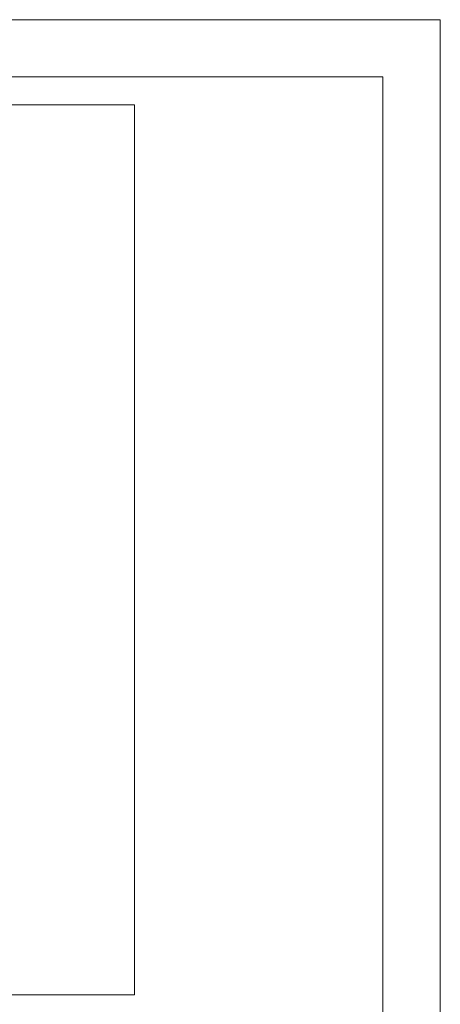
# Model space of a CAD drawing. Header units: millimetres. Extents: x 739 to 2359, y 424 to 1114.
# Tile 64 of 64: x 2289 to 2359, y 949 to 1114. Entities that reach past the tile are written whole.
import ezdxf

# ---------------------------------------------------------------- set-up
doc = ezdxf.new("R2010")
doc.units = ezdxf.units.MM
doc.layers.add('2细线层', color=4, linetype='Continuous')
doc.layers.add('5', color=7, linetype='Continuous', lineweight=35)
doc.styles.add('PC_TEXTSTYLE', font='ISOCP.SHX', dxfattribs={"width": 0.707, "bigfont": 'GBCBIG.SHX'})

msp = doc.modelspace()

# ---------------------------------------------------------------- linework, layer by layer
at = {"layer": '5', "lineweight": 5}
for p, q in [((1552.853244, 1113.810375), (2359.250699, 1113.810375)), ((2359.250699, 543.572175), (2359.250699, 1113.810375)), ((1600.853093, 1104.210406), (2349.650729, 1104.210406)), ((2349.650729, 553.172145), (2349.650729, 1104.210406))]:
    msp.add_line(p, q, dxfattribs=at)

# ---------------------------------------------------------------- texts
at = {"layer": '2细线层', "color": 0, "lineweight": 5, "insert": (2052.218524, 1091.381299), "char_height": 12, "width": 237.45240027, "attachment_point": 1, "style": 'PC_TEXTSTYLE', "bg_fill": 2}
msp.add_mtext('{\\fSimSun|b0|i0|c134|p0;底座安装图(\\f宋体|b0|i0|c134|p0;\\H0.833333x;\\W1;\\C256;Base mounting size\\fSimSun|b0|i0|c134|p0;\\H1.2x;\\W0.707;\\C0;)}', dxfattribs=at)

# ---------------------------------------------------------------- next in the draw order: linework, layer by layer
at = {"color": 3, "lineweight": 5}
msp.add_lwpolyline([(1976.153658, 1099.55258), (2308.049993, 1099.55258), (2308.049993, 950.420041), (1976.153658, 950.420041)], close=True, dxfattribs=at)

doc.saveas('drawing.dxf')
